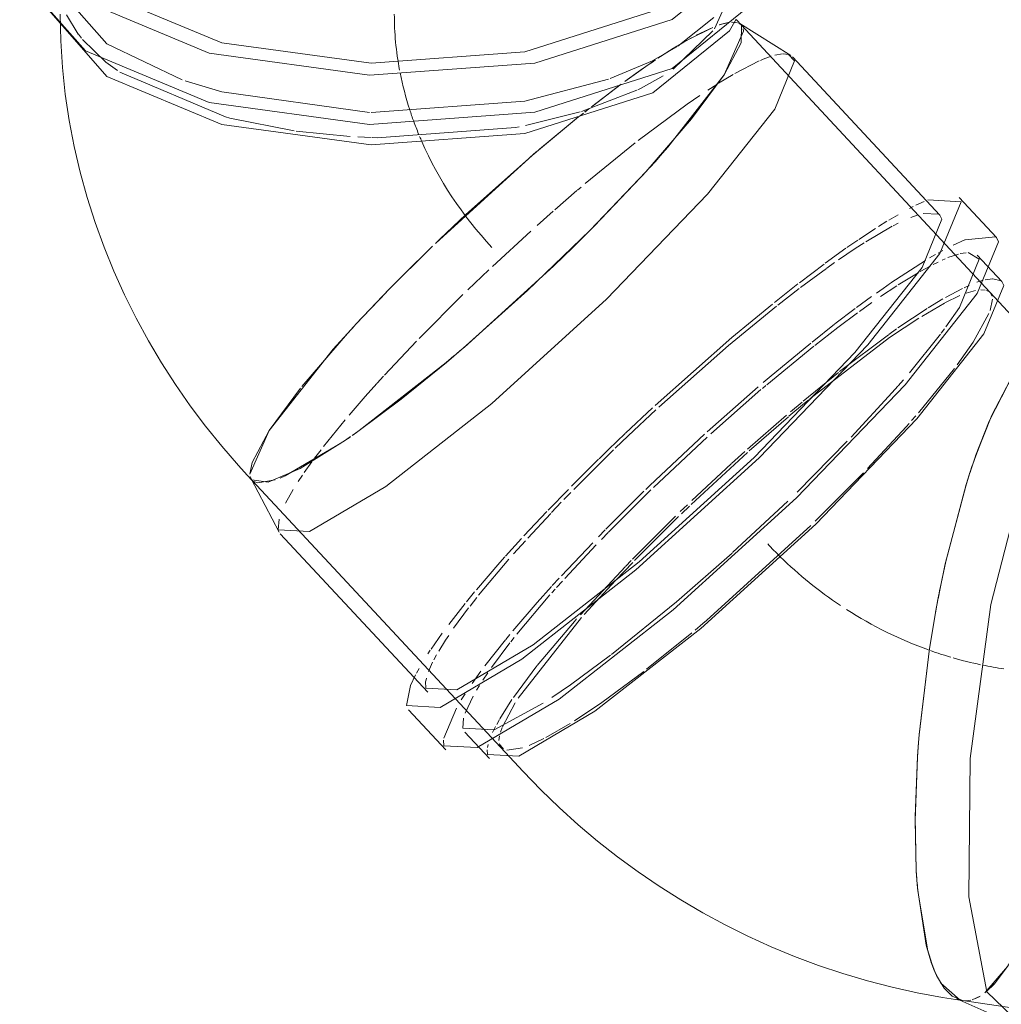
# Model space of a CAD drawing. Header units: millimetres. Extents: x -121 to 34184, y -147 to 33428.
# Tile 4 of 107: x 9261 to 9423, y 20124 to 20286. Entities that reach past the tile are written whole.
import ezdxf

# ---------------------------------------------------------------- set-up
doc = ezdxf.new("R2010")
doc.units = ezdxf.units.MM
doc.layers.add('P-PIPE-____-OTLN', color=3, linetype='Continuous', lineweight=20)

# ---------------------------------------------------------------- blocks, each defined once
blk = doc.blocks.new('ADSK_ППР_Отвод канализационный_Составной - Отвод раструбный-V8-_3D_ копия 1')
at = {"layer": 'P-PIPE-____-OTLN', "color": 10}
for p, q in [((7354.27, 20288.56), (7352.47, 20284.54)), ((7247.75, 20283.65), (7245.84, 20286.84)), ((7354.25, 20285.46), (7353.25, 20285.17)), ((7353.25, 20285.17), (7354.25, 20285.46)), ((7354.76, 20285.56), (7353.29, 20285.18)), ((7354.76, 20285.56), (7353.29, 20285.18)), ((7352.23, 20284.21), (7345.68, 20277.91)), ((7352.08, 20284.72), (7348.12, 20282.74)), ((7352.08, 20284.72), (7348.12, 20282.74)), ((7352.19, 20284.77), (7349.44, 20283.47)), ((7349.44, 20283.47), (7352.19, 20284.77)), ((7356.94, 20285.11), (7356.88, 20285.17)), ((7356.88, 20285.17), (7356.94, 20285.11)), ((7248.28, 20282.97), (7247.77, 20283.63)), ((7252.31, 20279.05), (7248.45, 20282.77)), ((7347.45, 20282.36), (7346.32, 20281.68)), ((7346.32, 20281.68), (7347.45, 20282.36)), ((7347.85, 20282.59), (7346.64, 20281.88)), ((7347.85, 20282.59), (7346.64, 20281.88)), ((7348.69, 20283.06), (7347.46, 20282.36)), ((7347.46, 20282.36), (7348.69, 20283.06)), ((7345.76, 20281.34), (7343.18, 20279.69)), ((7343.18, 20279.69), (7345.76, 20281.34)), ((7346.26, 20281.65), (7343.58, 20279.95)), ((7346.26, 20281.65), (7343.58, 20279.95)), ((7254.2, 20277.66), (7252.31, 20279.05)), ((7355.85, 20277.2), (7359.82, 20279.24)), ((7355.85, 20277.2), (7359.82, 20279.24)), ((7362.4, 20280.18), (7363.7, 20280.39)), ((7362.4, 20280.18), (7363.7, 20280.39)), ((7363.81, 20280.4), (7364.67, 20280.31)), ((7363.81, 20280.4), (7364.67, 20280.31)), ((7271.99, 20270.02), (7254.61, 20277.39)), ((7344.05, 20276.82), (7340.42, 20274.79)), ((7353.16, 20275.59), (7355.54, 20277.03)), ((7353.16, 20275.59), (7355.54, 20277.03)), ((7339.72, 20274.44), (7330.59, 20270.92)), ((7337.14, 20275.44), (7332.21, 20271.68)), ((7337.14, 20275.44), (7332.21, 20271.68)), ((7332.38, 20271.82), (7336.96, 20275.3)), ((7336.92, 20275.27), (7332.38, 20271.82)), ((7351.38, 20274.44), (7352.85, 20275.39)), ((7351.38, 20274.44), (7352.85, 20275.39)), ((7330.37, 20270.86), (7321.39, 20268.6)), ((7331.13, 20270.83), (7331.82, 20271.38)), ((7331.84, 20271.4), (7331.16, 20270.86)), ((7283.3, 20267.75), (7272.69, 20269.84)), ((7292.51, 20266.8), (7283.64, 20267.71)), ((7319.74, 20268.29), (7296.95, 20266.61)), ((7295.97, 20266.63), (7293.77, 20266.73)), ((7331.22, 20259.07), (7339.43, 20265.75)), ((7331.22, 20259.07), (7339.43, 20265.75)), ((7326.21, 20254.76), (7329.85, 20257.91)), ((7326.21, 20254.76), (7329.85, 20257.91)), ((7329.94, 20257.98), (7330.53, 20258.48)), ((7329.94, 20257.98), (7330.53, 20258.48)), ((7384.59, 20254.97), (7385.2, 20255.28)), ((7384.59, 20254.97), (7385.2, 20255.28)), ((7385.63, 20255.5), (7386.98, 20256.13)), ((7385.63, 20255.5), (7386.98, 20256.13)), ((7323.29, 20252.17), (7325.94, 20254.53)), ((7323.29, 20252.17), (7325.94, 20254.53)), ((7381.2, 20253.05), (7382.73, 20253.94)), ((7381.2, 20253.05), (7382.73, 20253.94)), ((7384.79, 20253.47), (7385.87, 20253.87)), ((7384.79, 20253.47), (7385.87, 20253.87)), ((7386.85, 20254.15), (7389.4, 20254.02)), ((7386.85, 20254.15), (7389.4, 20254.02)), ((7376.24, 20249.88), (7379, 20251.69)), ((7376.24, 20249.88), (7379, 20251.69)), ((7377.38, 20249.48), (7381.75, 20252.04)), ((7377.38, 20249.48), (7381.75, 20252.04)), ((7379.46, 20251.98), (7380.86, 20252.85)), ((7379.46, 20251.98), (7380.86, 20252.85)), ((7381.87, 20252.1), (7382.73, 20252.54)), ((7381.87, 20252.1), (7382.73, 20252.54)), ((7315.92, 20245.41), (7322.26, 20251.25)), ((7315.92, 20245.41), (7322.26, 20251.25)), ((7374.27, 20248.53), (7376.06, 20249.76)), ((7374.27, 20248.53), (7376.06, 20249.76)), ((7391.75, 20248.91), (7393.71, 20249.79)), ((7391.75, 20248.91), (7393.71, 20249.79)), ((7393.72, 20249.79), (7398.75, 20250.32)), ((7393.72, 20249.79), (7398.75, 20250.32)), ((7370.71, 20245.96), (7374.1, 20248.41)), ((7370.71, 20245.96), (7374.1, 20248.41)), ((7372.9, 20246.51), (7375.65, 20248.37)), ((7372.9, 20246.51), (7375.65, 20248.37)), ((7375.65, 20248.37), (7377.13, 20249.33)), ((7375.65, 20248.37), (7377.13, 20249.33)), ((7387.9, 20246.82), (7388.88, 20247.38)), ((7387.9, 20246.82), (7388.88, 20247.38)), ((7389.32, 20247.63), (7390.05, 20248.03)), ((7389.32, 20247.63), (7390.05, 20248.03)), ((7389.94, 20246.46), (7390.46, 20246.69)), ((7389.94, 20246.46), (7390.46, 20246.69)), ((7390.92, 20246.89), (7392.64, 20247.47)), ((7390.92, 20246.89), (7392.64, 20247.47)), ((7392.95, 20247.54), (7393.89, 20247.69)), ((7392.95, 20247.54), (7393.89, 20247.69)), ((7311.88, 20241.56), (7315.35, 20244.88)), ((7311.88, 20241.56), (7315.35, 20244.88)), ((7366.46, 20242.75), (7370.51, 20245.81)), ((7366.46, 20242.75), (7370.51, 20245.81)), ((7366.62, 20241.94), (7370.91, 20245.11)), ((7366.62, 20241.94), (7370.91, 20245.11)), ((7370.98, 20245.16), (7372.25, 20246.06)), ((7370.98, 20245.16), (7372.25, 20246.06)), ((7381.51, 20242.7), (7387.24, 20246.42)), ((7381.51, 20242.7), (7387.24, 20246.42)), ((7386.35, 20244.59), (7388.1, 20245.55)), ((7386.35, 20244.59), (7388.1, 20245.55)), ((7388.48, 20245.75), (7389.28, 20246.15)), ((7388.48, 20245.75), (7389.28, 20246.15)), ((7382.73, 20242.39), (7386, 20244.39)), ((7382.73, 20242.39), (7386, 20244.39)), ((7397.03, 20243.22), (7398.26, 20243.4)), ((7397.03, 20243.22), (7398.26, 20243.4)), ((7398.31, 20243.4), (7399.65, 20243.04)), ((7398.31, 20243.4), (7399.65, 20243.04)), ((7362.35, 20239.51), (7366.19, 20242.54)), ((7362.35, 20239.51), (7366.19, 20242.54)), ((7362.9, 20239.06), (7366.41, 20241.78)), ((7362.9, 20239.06), (7366.41, 20241.78)), ((7379.81, 20240.46), (7382.48, 20242.23)), ((7379.81, 20240.46), (7382.48, 20242.23)), ((7390.49, 20240.31), (7393.3, 20241.8)), ((7390.49, 20240.31), (7393.3, 20241.8)), ((7393.56, 20241.92), (7394.39, 20242.3)), ((7393.56, 20241.92), (7394.39, 20242.3)), ((7395.68, 20242.81), (7396.72, 20243.14)), ((7395.68, 20242.81), (7396.72, 20243.14)), ((7303.88, 20233.58), (7311.08, 20240.78)), ((7303.88, 20233.58), (7311.08, 20240.78)), ((7375.87, 20238.66), (7378.34, 20240.47)), ((7375.87, 20238.66), (7378.34, 20240.47)), ((7387.63, 20238.6), (7390.07, 20240.07)), ((7387.63, 20238.6), (7390.07, 20240.07)), ((7390.39, 20239.41), (7392.89, 20240.62)), ((7390.39, 20239.41), (7392.89, 20240.62)), ((7393.92, 20241.03), (7395.47, 20241.47)), ((7393.92, 20241.03), (7395.47, 20241.47)), ((7396.32, 20241.57), (7397.04, 20241.53)), ((7396.32, 20241.57), (7397.04, 20241.53)), ((7397.26, 20241.47), (7397.76, 20241.22)), ((7397.26, 20241.47), (7397.76, 20241.22)), ((7398.24, 20240.03), (7397.84, 20238.18)), ((7398.24, 20240.03), (7397.84, 20238.18)), ((7397.87, 20241.13), (7398.19, 20240.52)), ((7397.87, 20241.13), (7398.19, 20240.52)), ((7372.32, 20235.96), (7375.64, 20238.49)), ((7372.32, 20235.96), (7375.64, 20238.49)), ((7376.34, 20238.01), (7378.38, 20239.47)), ((7376.34, 20238.01), (7378.38, 20239.47)), ((7382.69, 20235.31), (7387.48, 20238.51)), ((7382.69, 20235.31), (7387.48, 20238.51)), ((7386.6, 20237.21), (7390.37, 20239.4)), ((7386.6, 20237.21), (7390.37, 20239.4)), ((7392.79, 20238.68), (7390.55, 20235.48)), ((7392.79, 20238.68), (7390.55, 20235.48)), ((7372.78, 20235.36), (7376.01, 20237.77)), ((7372.78, 20235.36), (7376.01, 20237.77)), ((7397.65, 20237.69), (7395.06, 20232.95)), ((7397.65, 20237.69), (7395.06, 20232.95)), ((7368.54, 20232.98), (7372.25, 20235.91)), ((7368.54, 20232.98), (7372.25, 20235.91)), ((7369, 20232.43), (7372.78, 20235.36)), ((7369, 20232.43), (7372.78, 20235.36)), ((7381.16, 20234.22), (7382.43, 20235.13)), ((7381.16, 20234.22), (7382.43, 20235.13)), ((7390.32, 20235.17), (7389.77, 20234.43)), ((7390.32, 20235.17), (7389.77, 20234.43)), ((7373.08, 20228.12), (7381.1, 20234.18)), ((7373.08, 20228.12), (7381.1, 20234.18)), ((7389.66, 20234.29), (7384.56, 20227.93)), ((7389.66, 20234.29), (7384.56, 20227.93)), ((7298.18, 20227.54), (7303.43, 20233.11)), ((7298.18, 20227.54), (7303.43, 20233.11)), ((7361.09, 20225.96), (7368.81, 20232.28)), ((7361.09, 20225.96), (7368.81, 20232.28)), ((7395.06, 20232.95), (7392.43, 20229.23)), ((7395.06, 20232.95), (7392.43, 20229.23)), ((7308.35, 20229.63), (7309.57, 20230.66)), ((7309.58, 20230.67), (7308.37, 20229.65)), ((7392, 20228.65), (7386.07, 20221.35)), ((7392, 20228.65), (7386.07, 20221.35)), ((7296.95, 20226.19), (7297.99, 20227.34)), ((7296.95, 20226.19), (7297.99, 20227.34)), ((7367.08, 20223.25), (7372.89, 20227.97)), ((7367.08, 20223.25), (7372.89, 20227.97)), ((7351.27, 20218.19), (7359.66, 20225.6)), ((7351.27, 20218.19), (7359.66, 20225.6)), ((7360.36, 20225.34), (7360.93, 20225.83)), ((7360.36, 20225.34), (7360.93, 20225.83)), ((7383.57, 20226.77), (7382.73, 20225.8)), ((7383.57, 20226.77), (7382.73, 20225.8)), ((7351.87, 20217.87), (7360.13, 20225.15)), ((7351.87, 20217.87), (7360.13, 20225.15)), ((7364.74, 20220.76), (7367.32, 20222.92)), ((7364.74, 20220.76), (7367.32, 20222.92)), ((7364.97, 20221.48), (7366.91, 20223.11)), ((7364.97, 20221.48), (7366.91, 20223.11)), ((7367.35, 20222.95), (7368, 20223.48)), ((7367.35, 20222.95), (7368, 20223.48)), ((7337.83, 20217.99), (7342.26, 20222.13)), ((7337.83, 20217.99), (7342.26, 20222.13)), ((7338.26, 20217.52), (7342.81, 20221.8)), ((7338.26, 20217.52), (7342.81, 20221.8)), ((7357.91, 20215.33), (7364.34, 20220.94)), ((7357.91, 20215.33), (7364.34, 20220.94)), ((7358.21, 20215.08), (7364.64, 20220.68)), ((7358.21, 20215.08), (7364.64, 20220.68)), ((7385.63, 20220.85), (7384.94, 20220.06)), ((7385.63, 20220.85), (7384.94, 20220.06)), ((7288.14, 20215.8), (7291.7, 20220.19)), ((7288.14, 20215.8), (7291.7, 20220.19)), ((7384.04, 20219.04), (7377.69, 20212.18)), ((7384.04, 20219.04), (7377.69, 20212.18)), ((7384.52, 20219.58), (7384.04, 20219.04)), ((7384.52, 20219.58), (7384.04, 20219.04)), ((7293.54, 20218.09), (7292.84, 20217.59)), ((7292.85, 20217.6), (7293.55, 20218.1)), ((7336.15, 20215.49), (7338.25, 20217.52)), ((7336.15, 20215.49), (7338.25, 20217.52)), ((7341.86, 20209.38), (7350.83, 20217.8)), ((7341.86, 20209.38), (7350.83, 20217.8)), ((7342.43, 20209.05), (7351.26, 20217.32)), ((7342.43, 20209.05), (7351.26, 20217.32)), ((7374.32, 20216.64), (7366.08, 20208.3)), ((7374.32, 20216.64), (7366.08, 20208.3)), ((7286.65, 20213.85), (7287.71, 20215.25)), ((7286.65, 20213.85), (7287.71, 20215.25)), ((7333.94, 20213.34), (7335.88, 20215.24)), ((7333.94, 20213.34), (7335.88, 20215.24)), ((7348.65, 20206.26), (7357.89, 20214.79)), ((7348.65, 20206.26), (7357.89, 20214.79)), ((7355.3, 20212.99), (7357.5, 20214.96)), ((7355.3, 20212.99), (7357.5, 20214.96)), ((7284.96, 20211.5), (7286.22, 20213.27)), ((7284.96, 20211.5), (7286.22, 20213.27)), ((7328.97, 20209.28), (7333.38, 20213.69)), ((7328.97, 20209.28), (7333.38, 20213.69)), ((7329.32, 20208.71), (7333.92, 20213.33)), ((7329.32, 20208.71), (7333.92, 20213.33)), ((7348.76, 20206.9), (7355.25, 20212.94)), ((7348.76, 20206.9), (7355.25, 20212.94)), ((7283.95, 20210.01), (7284.67, 20211.08)), ((7283.95, 20210.01), (7284.67, 20211.08)), ((7377.01, 20211.47), (7369.08, 20203.48)), ((7377.01, 20211.47), (7369.08, 20203.48)), ((7341.16, 20208.7), (7341.85, 20209.37)), ((7341.16, 20208.7), (7341.85, 20209.37)), ((7281.86, 20206.44), (7283.12, 20208.7)), ((7281.86, 20206.44), (7283.12, 20208.7)), ((7325.1, 20205.3), (7328.43, 20208.73)), ((7325.1, 20205.3), (7328.43, 20208.73)), ((7327.7, 20207.04), (7328.82, 20208.2)), ((7327.7, 20207.04), (7328.82, 20208.2)), ((7334.58, 20202.17), (7340.87, 20208.43)), ((7334.58, 20202.17), (7340.87, 20208.43)), ((7335.04, 20201.69), (7342.02, 20208.65)), ((7335.04, 20201.69), (7342.02, 20208.65)), ((7325.67, 20204.93), (7327.27, 20206.6)), ((7325.67, 20204.93), (7327.27, 20206.6)), ((7346.85, 20205.07), (7348.03, 20206.21)), ((7346.85, 20205.07), (7348.03, 20206.21)), ((7347.05, 20204.73), (7348.35, 20205.98)), ((7347.05, 20204.73), (7348.35, 20205.98)), ((7364.53, 20206.8), (7355.45, 20198.32)), ((7364.53, 20206.8), (7355.45, 20198.32)), ((7321.12, 20201.07), (7324.91, 20205.1)), ((7321.12, 20201.07), (7324.91, 20205.1)), ((7321.73, 20200.69), (7325.53, 20204.78)), ((7321.73, 20200.69), (7325.53, 20204.78)), ((7280.68, 20202.08), (7280.81, 20203.82)), ((7280.68, 20202.08), (7280.81, 20203.82)), ((7339, 20197.27), (7346.06, 20204.31)), ((7339, 20197.27), (7346.06, 20204.31)), ((7339.31, 20197), (7346.58, 20204.28)), ((7339.31, 20197), (7346.58, 20204.28)), ((7368.34, 20202.77), (7351.18, 20187.17)), ((7368.34, 20202.77), (7351.18, 20187.17)), ((7333.37, 20200.94), (7334.5, 20202.09)), ((7333.37, 20200.94), (7334.5, 20202.09)), ((7333.86, 20200.47), (7335, 20201.65)), ((7333.86, 20200.47), (7335, 20201.65)), ((7318.08, 20197.73), (7320.73, 20200.65)), ((7318.08, 20197.73), (7320.73, 20200.65)), ((7319.4, 20198.1), (7321.36, 20200.29)), ((7319.4, 20198.1), (7321.36, 20200.29)), ((7327.29, 20194.53), (7332.43, 20199.96)), ((7327.29, 20194.53), (7332.43, 20199.96)), ((7327.83, 20194.06), (7333, 20199.58)), ((7327.83, 20194.06), (7333, 20199.58)), ((7313.64, 20191.3), (7318.63, 20197.22)), ((7313.64, 20191.3), (7318.63, 20197.22)), ((7336.22, 20193.78), (7339.03, 20196.71)), ((7336.22, 20193.78), (7339.03, 20196.71)), ((7337.88, 20196.11), (7338.74, 20197)), ((7337.88, 20196.11), (7338.74, 20197)), ((7330.4, 20188.09), (7337.82, 20196.06)), ((7330.4, 20188.09), (7337.82, 20196.06)), ((7325.79, 20192.89), (7326.91, 20194.12)), ((7325.79, 20192.89), (7326.91, 20194.12)), ((7326.49, 20192.59), (7327.46, 20193.65)), ((7326.49, 20192.59), (7327.46, 20193.65)), ((7331.05, 20188.14), (7336.19, 20193.74)), ((7331.05, 20188.14), (7336.19, 20193.74)), ((7311.66, 20190.22), (7313, 20191.85)), ((7311.66, 20190.22), (7313, 20191.85)), ((7325.71, 20191.71), (7326.25, 20192.31)), ((7325.71, 20191.71), (7326.25, 20192.31)), ((7308.74, 20186.49), (7311.46, 20189.97)), ((7308.74, 20186.49), (7311.46, 20189.97)), ((7312.24, 20189.52), (7313.37, 20190.95)), ((7312.24, 20189.52), (7313.37, 20190.95)), ((7319.94, 20184.9), (7325.4, 20191.35)), ((7319.94, 20184.9), (7325.4, 20191.35)), ((7309.54, 20185.88), (7312.01, 20189.23)), ((7309.54, 20185.88), (7312.01, 20189.23)), ((7320.17, 20174.39), (7330.59, 20187.62)), ((7320.17, 20174.39), (7330.59, 20187.62)), ((7350.59, 20186.67), (7349.28, 20185.56)), ((7350.59, 20186.67), (7349.28, 20185.56)), ((7351.18, 20187.17), (7350.59, 20186.67)), ((7351.18, 20187.17), (7350.59, 20186.67)), ((7305.82, 20182.44), (7307.68, 20185.06)), ((7305.82, 20182.44), (7307.68, 20185.06)), ((7348.76, 20185.13), (7341.31, 20179.13)), ((7348.76, 20185.13), (7341.31, 20179.13)), ((7307.09, 20182.12), (7308.22, 20183.94)), ((7307.09, 20182.12), (7308.22, 20183.94)), ((7308.22, 20183.94), (7308.73, 20184.7)), ((7308.22, 20183.94), (7308.73, 20184.7)), ((7314.7, 20179.69), (7318.06, 20183.96)), ((7314.7, 20179.69), (7318.06, 20183.96)), ((7315.78, 20179.42), (7318.8, 20183.46)), ((7315.78, 20179.42), (7318.8, 20183.46)), ((7318.13, 20184.05), (7318.78, 20184.85)), ((7318.13, 20184.05), (7318.78, 20184.85)), ((7318.96, 20183.66), (7319.53, 20184.38)), ((7318.96, 20183.66), (7319.53, 20184.38)), ((7305.29, 20181.65), (7305.7, 20182.25)), ((7305.29, 20181.65), (7305.7, 20182.25)), ((7305.4, 20178.76), (7306.07, 20180.27)), ((7305.4, 20178.76), (7306.07, 20180.27)), ((7306.27, 20180.66), (7306.74, 20181.52)), ((7306.27, 20180.66), (7306.74, 20181.52)), ((7303.42, 20178.49), (7303.85, 20179.26)), ((7303.42, 20178.49), (7303.85, 20179.26)), ((7312.61, 20176.81), (7314.03, 20178.8)), ((7312.61, 20176.81), (7314.03, 20178.8)), ((7314.35, 20177.35), (7315.17, 20178.56)), ((7314.35, 20177.35), (7315.17, 20178.56)), ((7319.4, 20174.5), (7323.26, 20179.67)), ((7319.4, 20174.5), (7323.26, 20179.67)), ((7302.44, 20176.47), (7303.28, 20178.22)), ((7302.44, 20176.47), (7303.28, 20178.22)), ((7304.95, 20176.02), (7304.93, 20177.1)), ((7304.95, 20176.02), (7304.93, 20177.1)), ((7304.95, 20177.19), (7305.05, 20177.68)), ((7304.95, 20177.19), (7305.05, 20177.68)), ((7313.32, 20175.67), (7313.8, 20176.47)), ((7313.32, 20175.67), (7313.8, 20176.47)), ((7310.79, 20174.07), (7311.43, 20175.07)), ((7310.79, 20174.07), (7311.43, 20175.07)), ((7311.46, 20171.91), (7312.76, 20174.68)), ((7311.46, 20171.91), (7312.76, 20174.68)), ((7317.58, 20169.64), (7319.67, 20173.6)), ((7317.58, 20169.64), (7319.67, 20173.6)), ((7318.4, 20173.01), (7319.15, 20174.13)), ((7318.4, 20173.01), (7319.15, 20174.13)), ((7307.91, 20167.81), (7309.99, 20172.73)), ((7307.91, 20167.81), (7309.99, 20172.73)), ((7317.14, 20170.98), (7318.4, 20173.01)), ((7317.14, 20170.98), (7318.4, 20173.01)), ((7316.63, 20170.06), (7317.08, 20170.87)), ((7316.63, 20170.06), (7317.08, 20170.87)), ((7315.96, 20168.73), (7316.44, 20169.7)), ((7315.96, 20168.73), (7316.44, 20169.7)), ((7317.26, 20168.75), (7317.54, 20169.55)), ((7317.26, 20168.75), (7317.54, 20169.55)), ((7328.74, 20170.2), (7324.72, 20167.87)), ((7328.74, 20170.2), (7324.72, 20167.87)), ((7307.91, 20166.55), (7307.87, 20167.46)), ((7307.91, 20166.55), (7307.87, 20167.46)), ((7316.99, 20167.4), (7317.1, 20168.16)), ((7316.99, 20167.4), (7317.1, 20168.16)), ((7324.41, 20167.71), (7321.95, 20166.56)), ((7324.41, 20167.71), (7321.95, 20166.56)), ((7315.12, 20165.08), (7315.08, 20165.85)), ((7315.12, 20165.08), (7315.08, 20165.85)), ((7315.13, 20166.26), (7315.23, 20166.75)), ((7315.13, 20166.26), (7315.23, 20166.75)), ((7317.77, 20165.95), (7317.04, 20166.83)), ((7317.77, 20165.95), (7317.04, 20166.83)), ((7320.88, 20166.17), (7318.31, 20165.8)), ((7320.88, 20166.17), (7318.31, 20165.8)), ((7400.72, 20130.21), (7396.98, 20125.87)), ((7397.28, 20126.11), (7398.54, 20127.34)), ((7394.89, 20124.74), (7396.21, 20125.33)), ((7396.14, 20125.29), (7395.43, 20124.93)), ((7393.73, 20124.58), (7394.34, 20124.62)), ((7394.67, 20124.68), (7393.94, 20124.58))]:
    blk.add_line(p, q, dxfattribs=at)
at = {"layer": 'P-PIPE-____-OTLN', "color": 9}
for p, q in [((7352.36, 20286.41), (7346.45, 20281.65)), ((7356.28, 20285.53), (7355.27, 20285.62)), ((7355.27, 20285.62), (7356.28, 20285.53)), ((7356.25, 20285.54), (7355.52, 20285.63)), ((7356.25, 20285.54), (7355.52, 20285.63)), ((7354.08, 20276.97), (7357.25, 20284.13)), ((7354.08, 20276.97), (7357.25, 20284.13)), ((7346.31, 20281.56), (7342.34, 20279.32)), ((7342.27, 20279.28), (7335.33, 20276.37)), ((7344.79, 20265.04), (7354.08, 20276.97)), ((7344.79, 20265.04), (7354.08, 20276.97)), ((7340.42, 20274.79), (7339.84, 20274.5)), ((7272.69, 20269.84), (7271.99, 20270.02)), ((7329.84, 20269.8), (7323.16, 20264.28)), ((7323.16, 20264.28), (7329.79, 20269.76)), ((7330.12, 20270.03), (7323.66, 20264.7)), ((7330.12, 20270.03), (7323.66, 20264.7)), ((7330.9, 20270.65), (7330.2, 20270.1)), ((7330.9, 20270.65), (7330.2, 20270.1)), ((7320.32, 20268.39), (7319.74, 20268.29)), ((7296.95, 20266.61), (7296.15, 20266.63)), ((7323.14, 20264.27), (7306.6, 20249.27)), ((7323.14, 20264.27), (7306.6, 20249.27)), ((7323.13, 20264.26), (7322.15, 20263.42)), ((7322.15, 20263.42), (7323.13, 20264.25)), ((7341.77, 20261.63), (7342.75, 20262.72)), ((7341.77, 20261.63), (7342.75, 20262.72)), ((7332.7, 20252.07), (7341.38, 20261.2)), ((7332.7, 20252.07), (7341.38, 20261.2)), ((7329.03, 20248.42), (7332.7, 20252.07)), ((7329.03, 20248.42), (7332.7, 20252.07)), ((7307.19, 20249.83), (7306.55, 20249.22)), ((7306.55, 20249.22), (7307.19, 20249.83)), ((7305.6, 20248.3), (7299.01, 20241.74)), ((7305.6, 20248.3), (7299.01, 20241.74)), ((7311.26, 20232.1), (7326.03, 20245.52)), ((7311.26, 20232.1), (7326.03, 20245.52)), ((7298.98, 20241.72), (7293.57, 20236.03)), ((7293.57, 20236.03), (7298.98, 20241.72)), ((7298.48, 20241.2), (7293.36, 20235.8)), ((7298.48, 20241.2), (7293.36, 20235.8)), ((7310.15, 20231.15), (7310.9, 20231.8)), ((7310.15, 20231.15), (7310.9, 20231.8)), ((7294.02, 20218.43), (7308.31, 20229.6)), ((7294.02, 20218.43), (7308.31, 20229.6)), ((7398.11, 20220.93), (7401.78, 20227.85)), ((7284.33, 20225.41), (7279.18, 20218.42)), ((7395.5, 20214.33), (7398.11, 20220.92)), ((7279.18, 20218.42), (7276.01, 20211.23)), ((7279.18, 20218.42), (7276.01, 20211.23)), ((7291.65, 20216.76), (7292.5, 20217.35)), ((7291.65, 20216.76), (7292.5, 20217.35)), ((7281.8, 20210.94), (7291, 20216.32)), ((7281.8, 20210.94), (7291, 20216.32)), ((7395.49, 20214.28), (7395, 20212.88)), ((7394.92, 20212.64), (7394.53, 20211.48)), ((7393.92, 20209.55), (7394.52, 20211.45)), ((7277.29, 20209.79), (7280.18, 20210.28)), ((7277.29, 20209.79), (7280.18, 20210.28)), ((7390.57, 20196.88), (7393.92, 20209.55)), ((7389.63, 20192.47), (7390.57, 20196.87)), ((7389.62, 20192.42), (7389.28, 20190.7)), ((7389.25, 20190.54), (7388.86, 20188.45)), ((7387.87, 20182.53), (7388.85, 20188.4)), ((7386.17, 20168.32), (7387.87, 20182.52)), ((7386.06, 20167.07), (7386, 20166.32)), ((7386.06, 20167.09), (7386.17, 20168.32)), ((7386, 20166.24), (7385.89, 20164.74)), ((7385.49, 20154.24), (7385.89, 20164.67)), ((7385.68, 20146.03), (7385.49, 20154.24)), ((7385.69, 20145.97), (7385.79, 20144.48)), ((7385.93, 20142.68), (7385.82, 20144.08)), ((7387.58, 20132.8), (7385.93, 20142.68)), ((7388.22, 20130.73), (7387.58, 20132.79)), ((7388.24, 20130.71), (7388.82, 20129.22)), ((7390.3, 20126.62), (7389.05, 20128.72)), ((7391.61, 20125.32), (7390.3, 20126.62))]:
    blk.add_line(p, q, dxfattribs=at)
at = {"layer": 'P-PIPE-____-OTLN', "color": 22}
for p, q in [((7356.04, 20286.1), (7354.96, 20284.2)), ((7356.88, 20285.17), (7356.08, 20286.03)), ((7356.88, 20285.17), (7356.48, 20285.46)), ((7356.48, 20285.46), (7356.88, 20285.17)), ((7365.07, 20280.13), (7356.64, 20285.38)), ((7356.88, 20285.17), (7356.64, 20285.38)), ((7365.07, 20280.13), (7356.64, 20285.38)), ((7356.88, 20285.17), (7356.64, 20285.38)), ((7401.5, 20237.25), (7356.88, 20285.17)), ((7357.25, 20284.13), (7357.2, 20284.54)), ((7357.25, 20284.13), (7357.2, 20284.54)), ((7389.6, 20253.85), (7365.33, 20279.92)), ((7389.6, 20253.85), (7365.33, 20279.92)), ((7398.88, 20250.19), (7392.74, 20256.78)), ((7398.88, 20250.19), (7392.74, 20256.78)), ((7399.77, 20242.92), (7395.73, 20247.26)), ((7399.77, 20242.92), (7395.73, 20247.26)), ((7308.31, 20229.6), (7309.6, 20230.69)), ((7308.31, 20229.6), (7309.6, 20230.69)), ((7308.37, 20229.65), (7300.88, 20223.57)), ((7300.88, 20223.57), (7293.54, 20218.09)), ((7292.94, 20217.66), (7293.61, 20218.13)), ((7292.94, 20217.66), (7293.61, 20218.13)), ((7275.57, 20211.08), (7276.38, 20210.22)), ((7276.06, 20210.85), (7276.38, 20210.22)), ((7276.06, 20210.85), (7276.38, 20210.22)), ((7280.97, 20210.58), (7281.8, 20210.94)), ((7280.97, 20210.58), (7281.8, 20210.94)), ((7276.19, 20210.48), (7280.82, 20201.7)), ((7276.19, 20210.48), (7280.82, 20201.7)), ((7276.38, 20210.22), (7320.99, 20162.29)), ((7276.5, 20210.11), (7277.29, 20209.79)), ((7276.5, 20210.11), (7277.29, 20209.79)), ((7281.01, 20201.42), (7305.28, 20175.36)), ((7281.01, 20201.42), (7305.28, 20175.36)), ((7302.13, 20172.43), (7308.27, 20165.84)), ((7302.13, 20172.43), (7308.27, 20165.84)), ((7311.41, 20168.77), (7315.46, 20164.42)), ((7311.41, 20168.77), (7315.46, 20164.42)), ((7385.89, 20164.74), (7385.5, 20154.91)), ((7385.5, 20154.91), (7385.69, 20145.97)), ((7385.77, 20144.65), (7385.68, 20146.03)), ((7393.3, 20124.61), (7391.61, 20125.32)), ((7392.16, 20124.78), (7393.3, 20124.61)), ((7392.37, 20124.88), (7401.25, 20120.96))]:
    blk.add_line(p, q, dxfattribs=at)
for points in [[(7359.08, 20297.06, 0), (7345.52, 20286.08, 0), (7322.89, 20278.89, 0), (7295.69, 20276.9, 0), (7269.3, 20280.51, 0), (7248.94, 20289.01, 0), (7238.65, 20300.71, 0), (7240.47, 20313.29, 0)], [(7354.96, 20297.63, 0), (7342.34, 20287.41, 0), (7321.29, 20280.72, 0), (7295.97, 20278.86, 0), (7271.41, 20282.23, 0), (7252.47, 20290.13, 0), (7242.9, 20301.02, 0), (7242.39, 20307.46, 0)], [(7359.08, 20288.97, 0), (7345.52, 20277.99, 0), (7322.89, 20270.8, 0), (7295.69, 20268.81, 0), (7269.3, 20272.42, 0), (7248.94, 20280.92, 0), (7238.65, 20292.62, 0), (7238.11, 20299.54, 0)], [(7354.96, 20284.2, 0), (7342.34, 20273.99, 0), (7321.29, 20267.29, 0), (7295.97, 20265.44, 0), (7271.41, 20268.8, 0), (7252.47, 20276.71, 0), (7242.9, 20287.6, 0)], [(7244.78, 20286.97, 0), (7244.87, 20282.55, 0), (7245.15, 20278.15, 0), (7245.62, 20273.78, 0), (7246.26, 20269.46, 0), (7247.08, 20265.18, 0), (7248.07, 20260.95, 0), (7249.22, 20256.77, 0), (7250.53, 20252.66, 0), (7251.99, 20248.62, 0), (7253.61, 20244.64, 0), (7255.37, 20240.75, 0), (7257.27, 20236.93, 0), (7259.31, 20233.19, 0), (7261.47, 20229.54, 0), (7263.77, 20225.97, 0), (7266.18, 20222.5, 0), (7268.72, 20219.12, 0), (7271.37, 20215.84, 0), (7274.13, 20212.66, 0), (7275.57, 20211.08, 0)], [(7356.94, 20285.11, 0), (7356.88, 20282.22, 0), (7354.08, 20276.97, 0), (7348.72, 20269.73, 0), (7341.18, 20260.99, 0), (7331.97, 20251.34, 0), (7321.71, 20241.44, 0), (7311.11, 20231.97, 0), (7309.65, 20230.73, 0)], [(7354.08, 20276.97, 0), (7356.88, 20282.22, 0), (7356.94, 20285.11, 0)], [(7364.67, 20280.31, 0), (7365.66, 20279.26, 0), (7362.39, 20271.33, 0)], [(7364.67, 20280.31, 0), (7365.66, 20279.26, 0), (7362.39, 20271.33, 0)], [(7309.64, 20230.72, 0), (7311.11, 20231.97, 0), (7321.71, 20241.44, 0), (7331.97, 20251.34, 0), (7341.18, 20260.99, 0), (7348.72, 20269.73, 0), (7354.08, 20276.97, 0)], [(7362.39, 20271.33, 0), (7351.35, 20257.33, 0), (7334.72, 20240.03, 0), (7315.81, 20222.86, 0), (7298.36, 20209.21, 0), (7285.82, 20201.8, 0), (7280.68, 20202.08, 0)], [(7362.39, 20271.33, 0), (7351.35, 20257.33, 0), (7334.72, 20240.03, 0), (7315.81, 20222.86, 0), (7298.36, 20209.21, 0), (7285.82, 20201.8, 0), (7280.68, 20202.08, 0)], [(7342.75, 20262.72, 0), (7343.53, 20263.61, 0), (7344.79, 20265.04, 0)], [(7342.75, 20262.72, 0), (7343.53, 20263.61, 0), (7344.79, 20265.04, 0)], [(7387.58, 20256.38, 0), (7393.1, 20256.07, 0), (7389.58, 20247.55, 0)], [(7387.58, 20256.38, 0), (7393.1, 20256.07, 0), (7389.58, 20247.55, 0)], [(7389.6, 20253.85, 0), (7389.93, 20253.19, 0), (7386.66, 20245.27, 0)], [(7389.6, 20253.85, 0), (7389.93, 20253.19, 0), (7386.66, 20245.27, 0)], [(7398.88, 20250.19, 0), (7399.24, 20249.48, 0), (7395.72, 20240.97, 0)], [(7398.88, 20250.19, 0), (7399.24, 20249.48, 0), (7395.72, 20240.97, 0)], [(7326.03, 20245.52, 0), (7327.66, 20247.09, 0), (7329.03, 20248.42, 0)], [(7326.03, 20245.52, 0), (7327.66, 20247.09, 0), (7329.03, 20248.42, 0)], [(7389.58, 20247.55, 0), (7377.72, 20232.51, 0), (7359.85, 20213.92, 0), (7339.53, 20195.47, 0), (7320.77, 20180.8, 0), (7307.3, 20172.83, 0), (7301.77, 20173.14, 0), (7302.44, 20176.47, 0)], [(7389.58, 20247.55, 0), (7377.72, 20232.51, 0), (7359.85, 20213.92, 0), (7339.53, 20195.47, 0), (7320.77, 20180.8, 0), (7307.3, 20172.83, 0), (7301.77, 20173.14, 0), (7302.44, 20176.47, 0)], [(7386.66, 20245.27, 0), (7375.61, 20231.27, 0), (7358.99, 20213.97, 0), (7340.08, 20196.79, 0), (7322.63, 20183.15, 0), (7310.09, 20175.73, 0), (7304.95, 20176.02, 0)], [(7386.66, 20245.27, 0), (7375.61, 20231.27, 0), (7358.99, 20213.97, 0), (7340.08, 20196.79, 0), (7322.63, 20183.15, 0), (7310.09, 20175.73, 0), (7304.95, 20176.02, 0)], [(7399.77, 20242.92, 0), (7400.11, 20242.26, 0), (7396.83, 20234.33, 0)], [(7399.77, 20242.92, 0), (7400.11, 20242.26, 0), (7396.83, 20234.33, 0)], [(7395.72, 20240.97, 0), (7383.85, 20225.92, 0), (7365.99, 20207.33, 0), (7345.67, 20188.88, 0), (7326.91, 20174.21, 0), (7313.43, 20166.24, 0), (7307.91, 20166.55, 0)], [(7395.72, 20240.97, 0), (7383.85, 20225.92, 0), (7365.99, 20207.33, 0), (7345.67, 20188.88, 0), (7326.91, 20174.21, 0), (7313.43, 20166.24, 0), (7307.91, 20166.55, 0)], [(7396.83, 20234.33, 0), (7385.79, 20220.33, 0), (7369.17, 20203.03, 0), (7350.26, 20185.86, 0), (7332.81, 20172.22, 0), (7320.27, 20164.8, 0), (7315.12, 20165.08, 0)], [(7396.83, 20234.33, 0), (7385.79, 20220.33, 0), (7369.17, 20203.03, 0), (7350.26, 20185.86, 0), (7332.81, 20172.22, 0), (7320.27, 20164.8, 0), (7315.12, 20165.08, 0)], [(7408.16, 20233.44, 0), (7405.84, 20232.43, 0), (7401.78, 20227.85, 0), (7397.68, 20219.95, 0), (7395.49, 20214.28, 0)], [(7293.55, 20218.1, 0), (7300.88, 20223.57, 0), (7308.35, 20229.63, 0)], [(7411.1, 20228.8, 0), (7403.88, 20212.78, 0), (7397.99, 20189.8, 0), (7394.58, 20164.42, 0), (7394.34, 20141.66, 0), (7397.3, 20126.04, 0), (7402.89, 20120.64, 0)], [(7276.32, 20210.28, 0), (7279.01, 20209.93, 0), (7284.26, 20212.16, 0), (7291.72, 20216.81, 0), (7292.58, 20217.41, 0)], [(7292.58, 20217.41, 0), (7291.72, 20216.81, 0), (7284.26, 20212.16, 0), (7279.01, 20209.93, 0), (7276.32, 20210.28, 0)], [(7394.53, 20211.46, 0), (7394.89, 20212.55, 0), (7395.49, 20214.31, 0)], [(7394.53, 20211.48, 0), (7393.83, 20209.25, 0), (7390.48, 20196.5, 0), (7389.62, 20192.42, 0)], [(7388.85, 20188.41, 0), (7389.26, 20190.61, 0), (7389.63, 20192.46, 0)], [(7388.86, 20188.45, 0), (7387.87, 20182.55, 0), (7386.17, 20168.36, 0), (7386.06, 20167.07, 0)], [(7385.89, 20164.67, 0), (7386.01, 20166.37, 0), (7386.06, 20167.09, 0)], [(7320.99, 20162.29, 0), (7323.91, 20159.27, 0), (7326.93, 20156.35, 0), (7330.04, 20153.53, 0), (7333.25, 20150.83, 0), (7336.54, 20148.24, 0), (7339.92, 20145.77, 0), (7343.39, 20143.41, 0), (7346.93, 20141.17, 0), (7350.54, 20139.05, 0), (7354.23, 20137.06, 0), (7357.99, 20135.19, 0), (7361.8, 20133.45, 0), (7365.68, 20131.85, 0), (7369.62, 20130.37, 0), (7373.61, 20129.04, 0), (7377.65, 20127.84, 0), (7381.73, 20126.78, 0), (7385.86, 20125.87, 0), (7390.02, 20125.11, 0), (7392.16, 20124.78, 0)], [(7385.79, 20144.48, 0), (7385.9, 20143.09, 0), (7387.34, 20133.73, 0), (7388.24, 20130.71, 0)], [(7389.05, 20128.72, 0), (7388.6, 20129.73, 0), (7388.22, 20130.73, 0)], [(7388.82, 20129.22, 0), (7389.74, 20127.45, 0), (7392.92, 20124.69, 0), (7393.29, 20124.61, 0)]]:
    blk.add_polyline3d(points, dxfattribs=at)
at = {"layer": 'P-PIPE-____-OTLN', "color": 9}
for points in [[(7264.84, 20276.14, 0), (7252.47, 20282.04, 0), (7242.9, 20292.93, 0), (7242.21, 20296.59, 0)], [(7295.69, 20270.78, 0), (7271.41, 20274.14, 0), (7265.35, 20275.97, 0)], [(7335.01, 20276.26, 0), (7321.29, 20272.62, 0), (7295.97, 20270.77, 0)], [(7321.91, 20263.21, 0), (7311.55, 20253.95, 0), (7307.25, 20249.9, 0)], [(7307.25, 20249.9, 0), (7311.55, 20253.95, 0), (7321.91, 20263.21, 0)], [(7306.07, 20248.75, 0), (7301.29, 20244.05, 0), (7299.21, 20241.95, 0)], [(7299.21, 20241.95, 0), (7301.29, 20244.05, 0), (7306.07, 20248.75, 0)], [(7293.3, 20235.73, 0), (7289.73, 20231.79, 0), (7279.18, 20218.42, 0)], [(7293.3, 20235.73, 0), (7289.73, 20231.79, 0), (7279.18, 20218.42, 0)], [(7293.56, 20236.02, 0), (7292.08, 20234.4, 0), (7284.54, 20225.66, 0)], [(7284.54, 20225.66, 0), (7292.08, 20234.4, 0), (7293.56, 20236.02, 0)], [(7276.01, 20211.25, 0), (7276.38, 20213.17, 0), (7279.18, 20218.42, 0), (7284.33, 20225.41, 0)], [(7279.18, 20218.42, 0), (7276.38, 20213.17, 0), (7276.01, 20211.25, 0)]]:
    blk.add_polyline3d(points, dxfattribs=at)
at = {"layer": 'P-PIPE-____-OTLN', "color": 10}
for points in [[(7342.43, 20279.18, 0), (7341.54, 20278.58, 0), (7337.71, 20275.86, 0)], [(7337.75, 20275.88, 0), (7341.54, 20278.58, 0), (7342.43, 20279.18, 0)], [(7342.75, 20279.4, 0), (7340.32, 20277.73, 0), (7337.78, 20275.91, 0)], [(7342.75, 20279.4, 0), (7340.32, 20277.73, 0), (7337.78, 20275.91, 0)], [(7360.05, 20279.34, 0), (7360.52, 20279.54, 0), (7361.83, 20280.01, 0)], [(7360.05, 20279.34, 0), (7360.52, 20279.54, 0), (7361.83, 20280.01, 0)], [(7339.92, 20266.13, 0), (7347.98, 20272.12, 0), (7350.06, 20273.56, 0)], [(7339.92, 20266.13, 0), (7347.98, 20272.12, 0), (7350.06, 20273.56, 0)], [(7394.23, 20247.71, 0), (7396.06, 20246.6, 0), (7392.79, 20238.68, 0)], [(7394.23, 20247.71, 0), (7396.06, 20246.6, 0), (7392.79, 20238.68, 0)], [(7379.15, 20241.05, 0), (7380.23, 20241.82, 0), (7381.46, 20242.67, 0)], [(7379.15, 20241.05, 0), (7380.23, 20241.82, 0), (7381.46, 20242.67, 0)], [(7342.7, 20222.54, 0), (7355.34, 20233.74, 0), (7362.01, 20239.24, 0)], [(7342.7, 20222.54, 0), (7355.34, 20233.74, 0), (7362.01, 20239.24, 0)], [(7343.32, 20222.27, 0), (7354.8, 20232.41, 0), (7362.71, 20238.91, 0)], [(7343.32, 20222.27, 0), (7354.8, 20232.41, 0), (7362.71, 20238.91, 0)], [(7368.16, 20223.61, 0), (7381.31, 20233.71, 0), (7386.12, 20236.92, 0)], [(7368.16, 20223.61, 0), (7381.31, 20233.71, 0), (7386.12, 20236.92, 0)], [(7360.49, 20226.32, 0), (7361.48, 20227.15, 0), (7368.34, 20232.82, 0)], [(7360.49, 20226.32, 0), (7361.48, 20227.15, 0), (7368.34, 20232.82, 0)], [(7292.33, 20220.94, 0), (7294.99, 20224.01, 0), (7296.9, 20226.14, 0)], [(7292.33, 20220.94, 0), (7294.99, 20224.01, 0), (7296.9, 20226.14, 0)], [(7382.67, 20225.73, 0), (7381.75, 20224.68, 0), (7374.98, 20217.33, 0)], [(7382.67, 20225.73, 0), (7381.75, 20224.68, 0), (7374.98, 20217.33, 0)], [(7333.48, 20213.78, 0), (7335.02, 20215.29, 0), (7337.77, 20217.93, 0)], [(7333.48, 20213.78, 0), (7335.02, 20215.29, 0), (7337.77, 20217.93, 0)], [(7355.37, 20198.24, 0), (7346.21, 20190.21, 0), (7335.53, 20181.56, 0)], [(7355.37, 20198.24, 0), (7346.21, 20190.21, 0), (7335.53, 20181.56, 0)], [(7313.28, 20192.19, 0), (7317.16, 20196.7, 0), (7317.97, 20197.61, 0)], [(7313.28, 20192.19, 0), (7317.16, 20196.7, 0), (7317.97, 20197.61, 0)], [(7319.29, 20185.45, 0), (7323.29, 20190.11, 0), (7325.65, 20192.74, 0)], [(7319.29, 20185.45, 0), (7323.29, 20190.11, 0), (7325.65, 20192.74, 0)], [(7323.31, 20179.73, 0), (7329.44, 20187.01, 0), (7329.79, 20187.41, 0)], [(7323.31, 20179.73, 0), (7329.44, 20187.01, 0), (7329.79, 20187.41, 0)], [(7335.38, 20181.45, 0), (7328.76, 20176.56, 0), (7325.71, 20174.48, 0)], [(7335.38, 20181.45, 0), (7328.76, 20176.56, 0), (7325.71, 20174.48, 0)], [(7340.84, 20178.76, 0), (7333.93, 20173.64, 0), (7329.45, 20170.64, 0)], [(7340.84, 20178.76, 0), (7333.93, 20173.64, 0), (7329.45, 20170.64, 0)], [(7324.29, 20173.56, 0), (7316.22, 20169.14, 0), (7311.08, 20169.43, 0), (7311.19, 20171.05, 0)], [(7324.29, 20173.56, 0), (7316.22, 20169.14, 0), (7311.08, 20169.43, 0), (7311.19, 20171.05, 0)], [(7398.57, 20127.37, 0), (7400.72, 20130.21, 0), (7401.43, 20131.35, 0)]]:
    blk.add_polyline3d(points, dxfattribs=at)
for centre, start_param, end_param in [((7355.25, 20279.37), 0.507585, 0.685231), ((7355.25, 20279.37), 0.693902, 0.811165), ((7355.25, 20279.37), 0.811165, 0.848243), ((7355.25, 20279.37), 0.848243, 0.88964), ((7355.25, 20279.37), 0.897784, 0.913977), ((7400.66, 20230.59), 1.287984, 1.339479), ((7400.66, 20230.59), 1.848679, 1.910394), ((7400.66, 20230.59), 1.917053, 1.999558), ((7400.66, 20230.59), 2.005523, 2.068382)]:
    blk.add_ellipse(centre, major_axis=(-48.48, 31.65), ratio=0.851796, start_param=start_param, end_param=end_param, dxfattribs=at)
at = {"layer": 'P-PIPE-____-OTLN', "color": 9}
for centre, start_param, end_param in [((7355.25, 20279.37), 0.913977, 1.287984), ((7400.66, 20230.59), 1.339479, 1.561145), ((7400.66, 20230.59), 1.581413, 1.842223)]:
    blk.add_ellipse(centre, major_axis=(-48.48, 31.65), ratio=0.851796, start_param=start_param, end_param=end_param, dxfattribs=at)

msp = doc.modelspace()

# ---------------------------------------------------------------- linework, layer by layer
at = {"layer": 'P-PIPE-____-OTLN', "color": 9}
for p, q in [((9418.01, 20212.88), (9418.48, 20214.22)), ((9417.57, 20211.53), (9417.94, 20212.65)), ((9412.3, 20190.7), (9412.62, 20192.35)), ((9411.89, 20188.54), (9412.27, 20190.54)), ((9408.91, 20164.84), (9409.01, 20166.24)), ((9409.02, 20166.32), (9409.07, 20167.02)), ((9408.8, 20144.49), (9408.71, 20145.9)), ((9411.84, 20129.22), (9411.26, 20130.69))]:
    msp.add_line(p, q, dxfattribs=at)
at = {"layer": 'P-PIPE-____-OTLN', "color": 22}
for p, q in [((9410.89, 20182.55), (9411.88, 20188.47)), ((9409.19, 20168.37), (9410.89, 20182.55)), ((9409.08, 20167.07), (9409.19, 20168.36)), ((9408.51, 20154.91), (9408.91, 20164.75)), ((9408.71, 20145.97), (9408.51, 20154.91)), ((9408.91, 20143.1), (9408.8, 20144.49)), ((9410.36, 20133.73), (9408.91, 20143.09)), ((9411.25, 20130.71), (9410.36, 20133.73)), ((9412.75, 20127.45), (9411.84, 20129.22)), ((9416.31, 20124.61), (10309.48, 19994.08))]:
    msp.add_line(p, q, dxfattribs=at)
at = {"layer": 'P-PIPE-____-OTLN', "color": 10}
for p, q in [((9423.73, 20130.21), (9421.57, 20127.35)), ((9421.54, 20127.32), (9420.29, 20126.11)), ((9419.22, 20125.33), (9417.9, 20124.74)), ((9417.36, 20124.62), (9416.75, 20124.58))]:
    msp.add_line(p, q, dxfattribs=at)
at = {"layer": 'P-PIPE-____-OTLN', "color": 22}
for points in [[(9418.49, 20214.26, 0), (9420.7, 20219.95, 0), (9424.79, 20227.86, 0)], [(9412.63, 20192.41, 0), (9413.5, 20196.5, 0), (9416.85, 20209.25, 0), (9417.56, 20211.5, 0)], [(9416.31, 20124.61, 0), (9415.93, 20124.69, 0), (9412.76, 20127.45, 0)]]:
    msp.add_polyline3d(points, dxfattribs=at)

# ---------------------------------------------------------------- block references
at = {"layer": 'P-PIPE-____-OTLN', "color": 9}
msp.add_blockref('ADSK_ППР_Отвод канализационный_Составной - Отвод раструбный-V8-_3D_ копия 1', (2023.02, 0), dxfattribs=at)

doc.saveas('drawing.dxf')
